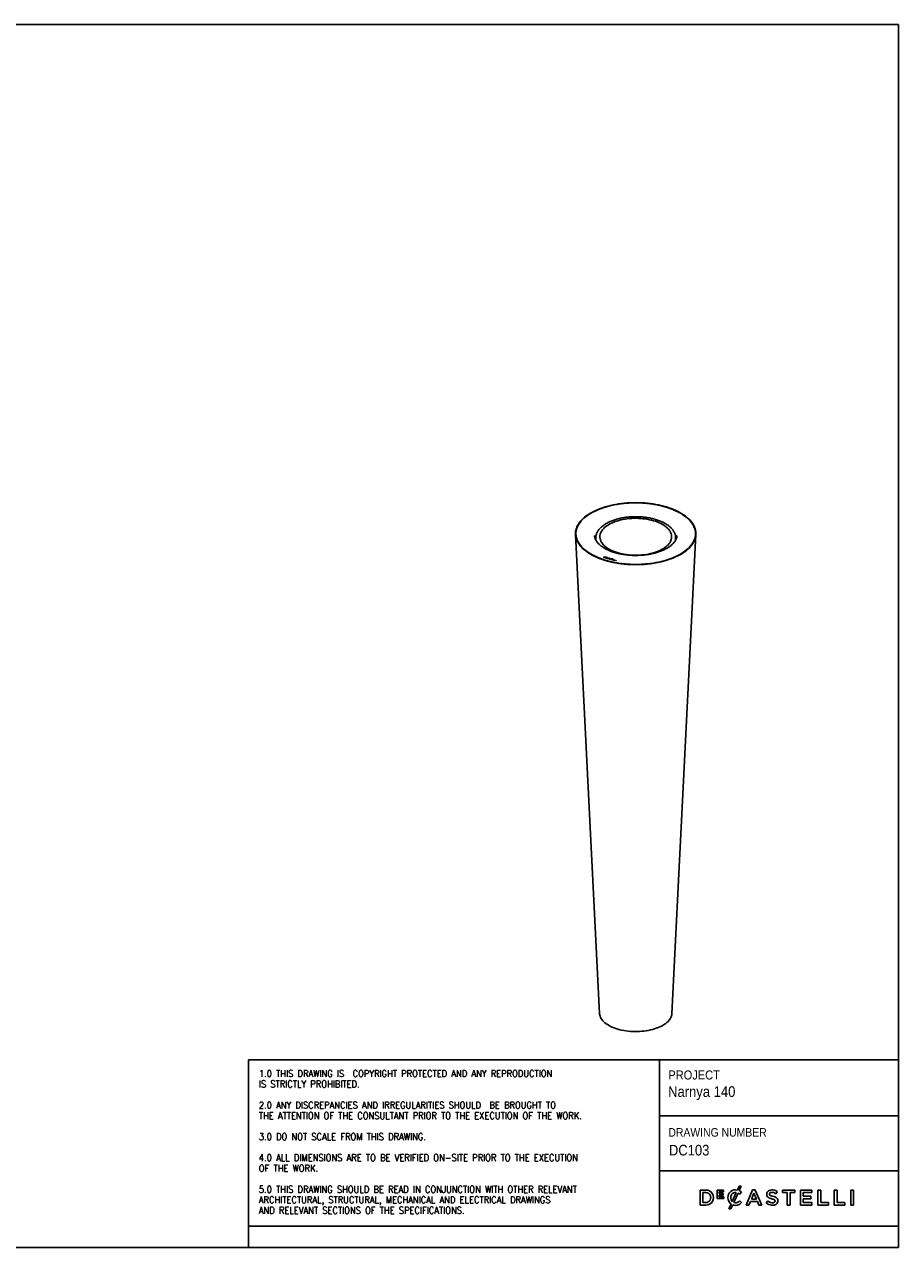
# Model space of a CAD drawing. Header units: millimetres. Extents: x 84 to 4463, y 86 to 3152.
# Tile 2 of 2: x 2273 to 4463, y 86 to 3152. Entities that reach past the tile are written whole.
import ezdxf

# ---------------------------------------------------------------- set-up
doc = ezdxf.new("R2010")
doc.units = ezdxf.units.MM
doc.header["$LTSCALE"] = 10
doc.linetypes.add('SLD-Solido', pattern=[0])
doc.layers.add('NOTE', color=3, linetype='SLD-Solido')
doc.layers.add('SCHIZZI', color=9, linetype='Continuous')
doc.styles.add('SLDTEXTSTYLE0', font='GOTHIC.TTF', dxfattribs={"width": 0.913})
doc.styles.add('SLDTEXTSTYLE1', font='romans__.ttf', dxfattribs={"width": 0.893})

msp = doc.modelspace()

# ---------------------------------------------------------------- linework, layer by layer
for p, q in [((3874.7, 1944.2), (3874.3, 1943.8)), ((3874.3, 1943.8), (3874.3, 1943.8)), ((3875, 1944.2), (3874.5, 1943.7)), ((3874.5, 1943.7), (3874.5, 1943.7)), ((3874.7, 1944.2), (3874.7, 1943.9)), ((3653.5, 1873.4), (3713.6, 673.2)), ((3654.6, 1875.5), (3654.6, 1874.2)), ((3895.2, 673.2), (3955.3, 1873.4)), ((3954.3, 1874.2), (3954.3, 1875.5)), ((3704.4, 1865.1), (3704.4, 1860.2)), ((3704.4, 1864.6), (3704.4, 1865.1)), ((3904.4, 1860.2), (3904.4, 1865.1)), ((3904.4, 1865.1), (3904.4, 1864.6)), ((3723.7, 1816), (3725.2, 1817.5)), ((3725, 1815.6), (3723.7, 1816)), ((3723.8, 1815.9), (3725.2, 1817.4)), ((3724.2, 1816.1), (3725.4, 1817.2)), ((3725.2, 1815.8), (3724.2, 1816.1)), ((3724.2, 1815.9), (3724.2, 1816.1)), ((3725.2, 1815.6), (3724.2, 1815.9)), ((3725.2, 1817.5), (3726.4, 1817.2)), ((3725.2, 1817.4), (3725.2, 1817.5)), ((3725.2, 1817.4), (3726.4, 1817)), ((3725.2, 1815.6), (3725.2, 1815.8)), ((3725.4, 1817.2), (3726.2, 1817)), ((3726.4, 1817), (3726.4, 1817.2)), ((3726.5, 1815.7), (3726.5, 1815.9)), ((3727, 1816.2), (3727, 1816.4)), ((3727.4, 1816.4), (3727.4, 1816.3)), ((3727.9, 1815.7), (3728.8, 1816.6)), ((3729.2, 1815.4), (3727.9, 1815.7)), ((3728.1, 1815.6), (3728.8, 1816.4)), ((3728.6, 1816), (3728.3, 1815.7)), ((3728.3, 1815.7), (3729.3, 1815.5)), ((3728.3, 1815.6), (3728.3, 1815.7)), ((3729.6, 1815.7), (3728.6, 1816)), ((3728.9, 1816.4), (3728.7, 1816.1)), ((3728.7, 1816.1), (3729.7, 1815.8)), ((3728.7, 1816), (3728.7, 1816.1)), ((3728.8, 1816.6), (3730.1, 1816.2)), ((3728.8, 1816.4), (3728.8, 1816.6)), ((3728.8, 1816.4), (3728.9, 1816.4)), ((3729.9, 1816.1), (3728.9, 1816.4)), ((3729.3, 1815.5), (3729.2, 1815.4)), ((3729.3, 1814), (3730.2, 1814.4)), ((3729.7, 1813.9), (3729.3, 1814)), ((3729.7, 1815.8), (3729.6, 1815.7)), ((3729.6, 1814), (3730.2, 1814.2)), ((3730.4, 1814.2), (3729.7, 1813.9)), ((3730.1, 1816.2), (3729.9, 1816.1)), ((3730, 1814.9), (3730, 1815.1)), ((3730.2, 1814.2), (3730.2, 1814.4)), ((3730.4, 1814.8), (3730.4, 1814.6)), ((3732.5, 1815.3), (3730.5, 1814.5)), ((3732.5, 1815.1), (3730.5, 1814.3)), ((3730.5, 1814.3), (3730.5, 1814.5)), ((3732.8, 1815.1), (3730.8, 1814.3)), ((3730.8, 1814.2), (3730.8, 1814.3)), ((3730.9, 1814.1), (3730.9, 1814.3)), ((3732.1, 1814.2), (3732.2, 1814)), ((3732.1, 1814), (3732.1, 1814.2)), ((3732.1, 1814), (3732.1, 1813.9)), ((3732.5, 1815.1), (3732.5, 1815.3)), ((3732.9, 1815.5), (3733.6, 1815.7)), ((3732.9, 1815.3), (3733.6, 1815.6)), ((3732.9, 1815.3), (3732.9, 1815.5)), ((3733.3, 1815.1), (3732.9, 1815)), ((3734, 1815.6), (3733.1, 1815.3)), ((3733.1, 1815.1), (3733.1, 1815.3)), ((3733.1, 1813.4), (3736.1, 1814.6)), ((3733.5, 1813.3), (3733.1, 1813.4)), ((3733.3, 1813.4), (3736.1, 1814.5)), ((3734.4, 1813.7), (3733.5, 1813.3)), ((3733.6, 1815.7), (3734, 1815.6)), ((3733.6, 1815.6), (3733.6, 1815.7)), ((3733.6, 1815.6), (3733.7, 1815.5)), ((3735.9, 1813.3), (3734.4, 1813.7)), ((3734.8, 1813.8), (3736, 1814.3)), ((3734.8, 1813.7), (3734.8, 1813.8)), ((3735.9, 1813.5), (3734.8, 1813.8)), ((3735.9, 1813.4), (3734.8, 1813.7)), ((3735.8, 1812.7), (3735.9, 1813.3)), ((3735.8, 1812.7), (3735.9, 1813.1)), ((3736.2, 1812.6), (3735.8, 1812.7)), ((3736, 1814.3), (3735.9, 1813.5)), ((3736, 1814.2), (3735.9, 1813.4)), ((3735.9, 1813.4), (3735.9, 1813.5)), ((3735.9, 1813.1), (3735.9, 1813.3)), ((3736, 1814.2), (3736, 1814.3)), ((3736.1, 1814.6), (3736.5, 1814.5)), ((3736.1, 1814.5), (3736.1, 1814.6)), ((3736.1, 1814.5), (3736.4, 1814.4)), ((3736.5, 1814.5), (3736.2, 1812.6)), ((3737.5, 1812.8), (3737.9, 1812.7)), ((3737.5, 1812.6), (3737.5, 1812.8)), ((3737.5, 1812.6), (3737.8, 1812.5)), ((3737.8, 1812.5), (3737.8, 1812.4)), ((3737.8, 1812.3), (3737.8, 1812.4)), ((3738.7, 1813.2), (3738.7, 1813.1)), ((3739.1, 1811.9), (3739.1, 1812.1)), ((3739.6, 1812.1), (3739.6, 1812.3)), ((3739.6, 1812.1), (3739.6, 1812.3)), ((3739.8, 1812.4), (3739.8, 1812.6)), ((3740.2, 1813), (3740.2, 1813.1)), ((3740.5, 1812.9), (3740.2, 1813)), ((3740.5, 1813.2), (3740.5, 1813.3)), ((3741.4, 1811.2), (3742.8, 1812.5)), ((3741.9, 1811), (3741.4, 1811.2)), ((3741.5, 1811.1), (3742.8, 1812.3)), ((3741.8, 1812.8), (3742, 1813)), ((3742.8, 1812.5), (3741.8, 1812.8)), ((3741.9, 1812.7), (3742, 1812.8)), ((3743.3, 1812.4), (3741.9, 1811)), ((3742, 1813), (3744.5, 1812.3)), ((3742, 1812.8), (3742, 1813)), ((3742, 1812.8), (3744.3, 1812.2)), ((3742.8, 1812.3), (3742.8, 1812.5)), ((3744.3, 1812.1), (3743.3, 1812.4)), ((3744.1, 1810.4), (3745.7, 1812)), ((3746.3, 1809.8), (3744.1, 1810.4)), ((3744.2, 1810.4), (3745.7, 1811.8)), ((3744.5, 1812.3), (3744.3, 1812.1)), ((3745.1, 1811), (3744.7, 1810.5)), ((3744.7, 1810.5), (3746.5, 1810)), ((3744.7, 1810.4), (3744.7, 1810.5)), ((3744.7, 1810.4), (3746.3, 1809.9)), ((3747, 1810.5), (3745.1, 1811)), ((3745.8, 1811.7), (3745.3, 1811.2)), ((3745.3, 1811.2), (3747.2, 1810.7)), ((3745.3, 1811), (3745.3, 1811.2)), ((3745.3, 1811), (3747, 1810.6)), ((3745.7, 1812), (3747.9, 1811.4)), ((3745.7, 1811.8), (3745.7, 1812)), ((3745.7, 1811.8), (3747.7, 1811.2)), ((3747.7, 1811.2), (3745.8, 1811.7)), ((3746.5, 1810), (3746.3, 1809.8)), ((3747.2, 1810.7), (3747, 1810.5)), ((3747.6, 1809.5), (3749.2, 1811)), ((3749.7, 1808.9), (3747.6, 1809.5)), ((3747.9, 1811.4), (3747.7, 1811.2)), ((3747.8, 1809.4), (3749.2, 1810.9)), ((3749.6, 1810.9), (3748.2, 1809.6)), ((3748.2, 1809.6), (3749.9, 1809.1)), ((3748.2, 1809.4), (3748.2, 1809.6)), ((3748.2, 1809.4), (3749.8, 1809)), ((3749.2, 1811), (3749.6, 1810.9)), ((3749.2, 1810.9), (3749.2, 1811)), ((3749.2, 1810.9), (3749.5, 1810.8)), ((3749.9, 1809.1), (3749.7, 1808.9)), ((3750.9, 1808.6), (3752.5, 1810.1)), ((3753, 1808), (3750.9, 1808.6)), ((3751, 1808.5), (3752.5, 1810)), ((3752.9, 1810), (3751.5, 1808.7)), ((3751.5, 1808.7), (3753.2, 1808.2)), ((3751.5, 1808.5), (3751.5, 1808.7)), ((3752.5, 1810.1), (3752.9, 1810)), ((3752.5, 1810), (3752.5, 1810.1)), ((3752.5, 1810), (3752.7, 1809.9)), ((3754.2, 1807.7), (3755.8, 1809.2)), ((3754.4, 1807.6), (3755.8, 1809.1)), ((3756.2, 1809.1), (3754.6, 1807.6)), ((3755.8, 1809.2), (3756.2, 1809.1)), ((3755.8, 1809.1), (3755.8, 1809.2)), ((3755.8, 1809.1), (3756.1, 1809)), ((3751.5, 1808.5), (3753.1, 1808.1)), ((3753.2, 1808.2), (3753, 1808)), ((3754.6, 1807.6), (3754.2, 1807.7))]:
    msp.add_line(p, q)
at = {"flags": 128}
for points in [[(3875, 1944.2), (3881.3, 1942.3), (3887.5, 1940.3), (3893.5, 1938.2), (3899.3, 1935.9), (3904.8, 1933.5), (3910.2, 1930.9), (3915.2, 1928.2), (3920, 1925.4), (3924.6, 1922.5), (3928.9, 1919.4), (3932.8, 1916.3), (3936.5, 1913), (3939.9, 1909.7), (3942.9, 1906.3), (3945.7, 1902.8), (3948.1, 1899.2), (3950.1, 1895.6), (3951.9, 1892), (3953.2, 1888.3), (3954.3, 1884.6), (3955, 1880.9), (3955.3, 1877.1), (3955.3, 1873.3), (3954.9, 1869.6), (3954.2, 1865.9), (3953.1, 1862.1), (3951.7, 1858.5), (3949.9, 1854.8), (3947.8, 1851.2), (3945.4, 1847.7), (3942.6, 1844.2), (3939.5, 1840.8), (3936.1, 1837.5), (3932.4, 1834.3), (3928.4, 1831.1), (3924.1, 1828.1), (3919.5, 1825.2), (3914.7, 1822.4), (3909.5, 1819.7), (3904.2, 1817.1), (3898.6, 1814.7), (3892.8, 1812.4), (3886.8, 1810.3), (3880.6, 1808.3), (3874.2, 1806.5), (3867.7, 1804.9), (3861, 1803.4), (3854.1, 1802.1), (3847.2, 1800.9), (3840.2, 1799.9), (3833, 1799.1), (3825.9, 1798.5), (3818.6, 1798.1), (3811.3, 1797.8), (3804, 1797.7), (3796.8, 1797.8), (3789.5, 1798.1), (3782.2, 1798.5), (3775.1, 1799.2), (3767.9, 1800), (3760.9, 1801), (3754, 1802.2), (3747.2, 1803.5), (3740.5, 1805), (3734, 1806.7), (3727.6, 1808.5), (3721.4, 1810.5), (3715.4, 1812.7), (3709.6, 1814.9), (3704.1, 1817.4), (3698.7, 1819.9), (3693.7, 1822.6), (3688.8, 1825.4), (3684.3, 1828.4), (3680, 1831.4), (3676, 1834.6), (3672.3, 1837.8), (3669, 1841.1), (3665.9, 1844.5), (3663.2, 1848), (3660.8, 1851.6), (3658.7, 1855.2), (3657, 1858.8), (3655.6, 1862.5), (3654.5, 1866.2), (3653.8, 1870), (3653.5, 1873.7), (3653.5, 1877.5), (3653.9, 1881.2), (3654.6, 1885), (3655.7, 1888.7), (3657.1, 1892.4), (3658.8, 1896), (3660.9, 1899.6), (3663.4, 1903.1), (3666.1, 1906.6), (3669.2, 1910), (3672.6, 1913.3), (3676.3, 1916.6), (3680.3, 1919.7), (3684.6, 1922.7), (3689.2, 1925.7), (3694.1, 1928.5), (3699.2, 1931.2), (3704.5, 1933.7), (3710.1, 1936.1), (3715.9, 1938.4), (3721.9, 1940.5), (3728.1, 1942.5), (3734.5, 1944.3), (3741, 1946), (3747.7, 1947.5), (3754.5, 1948.8), (3761.5, 1950), (3768.5, 1950.9), (3775.6, 1951.7), (3782.8, 1952.4), (3790.1, 1952.8), (3797.3, 1953.1), (3804.6, 1953.2), (3811.9, 1953.1), (3819.2, 1952.8), (3826.4, 1952.3), (3833.6, 1951.7), (3840.7, 1950.9), (3847.8, 1949.9), (3854.7, 1948.7), (3861.5, 1947.4), (3868.2, 1945.9), (3874.7, 1944.2)], [(3874.5, 1943.7), (3880.9, 1941.9), (3887, 1939.9), (3893, 1937.8), (3898.8, 1935.5), (3904.4, 1933), (3909.7, 1930.5), (3914.8, 1927.7), (3919.6, 1924.9), (3924.1, 1922), (3928.4, 1918.9), (3932.3, 1915.8), (3936, 1912.5), (3939.3, 1909.2), (3942.3, 1905.7), (3945, 1902.2), (3947.4, 1898.7), (3949.4, 1895.1), (3951.1, 1891.4), (3952.4, 1887.7), (3953.4, 1884), (3954, 1880.2), (3954.3, 1876.5), (3954.2, 1872.7), (3953.8, 1869), (3953, 1865.2), (3951.9, 1861.5), (3950.4, 1857.8), (3948.5, 1854.2), (3946.4, 1850.6), (3943.8, 1847.1), (3941, 1843.6), (3937.8, 1840.2), (3934.3, 1836.9), (3930.5, 1833.7), (3926.4, 1830.6), (3922.1, 1827.6), (3917.4, 1824.7), (3912.5, 1821.9), (3907.3, 1819.3), (3901.8, 1816.8), (3896.2, 1814.4), (3890.3, 1812.2), (3884.2, 1810.1), (3877.9, 1808.2), (3871.5, 1806.4), (3864.9, 1804.8), (3858.1, 1803.4), (3851.3, 1802.1), (3844.3, 1801), (3837.2, 1800.1), (3830, 1799.4), (3822.8, 1798.8), (3815.5, 1798.5), (3808.3, 1798.3), (3801, 1798.3), (3793.7, 1798.5), (3786.4, 1798.8), (3779.2, 1799.4), (3772, 1800.1), (3764.9, 1801), (3757.9, 1802.1), (3751, 1803.3), (3744.3, 1804.7), (3737.7, 1806.3), (3731.2, 1808.1), (3724.9, 1810), (3718.8, 1812.1), (3713, 1814.3), (3707.3, 1816.6), (3701.8, 1819.2), (3696.6, 1821.8), (3691.7, 1824.6), (3687, 1827.4), (3682.6, 1830.4), (3678.5, 1833.5), (3674.7, 1836.8), (3671.2, 1840.1), (3668, 1843.4), (3665.1, 1846.9), (3662.6, 1850.4), (3660.4, 1854), (3658.5, 1857.6), (3657, 1861.3), (3655.9, 1865), (3655, 1868.8), (3654.6, 1872.5), (3654.5, 1876.3), (3654.7, 1880), (3655.3, 1883.8), (3656.3, 1887.5), (3657.6, 1891.2), (3659.3, 1894.9), (3661.3, 1898.5), (3663.6, 1902), (3666.3, 1905.5), (3669.3, 1909), (3672.6, 1912.3), (3676.3, 1915.6), (3680.2, 1918.7), (3684.4, 1921.8), (3689, 1924.8), (3693.8, 1927.6), (3698.8, 1930.3), (3704.1, 1932.9), (3709.7, 1935.3), (3715.4, 1937.6), (3721.4, 1939.8), (3727.6, 1941.8), (3733.9, 1943.6), (3740.5, 1945.3), (3747.1, 1946.8), (3754, 1948.2), (3760.9, 1949.4), (3767.9, 1950.4), (3775.1, 1951.2), (3782.2, 1951.8), (3789.5, 1952.3), (3796.8, 1952.6), (3804.1, 1952.7), (3811.4, 1952.6), (3818.6, 1952.3), (3825.9, 1951.9), (3833.1, 1951.3), (3840.2, 1950.5), (3847.3, 1949.5), (3854.2, 1948.3), (3861, 1947), (3867.7, 1945.5), (3874.3, 1943.8)], [(3734.5, 1807.2), (3741, 1805.5), (3747.7, 1804), (3754.5, 1802.7), (3761.4, 1801.5), (3768.5, 1800.5), (3775.6, 1799.7), (3782.8, 1799.1), (3790.1, 1798.7), (3797.3, 1798.4), (3804.6, 1798.3), (3811.9, 1798.4), (3819.2, 1798.7), (3826.4, 1799.1), (3833.6, 1799.8), (3840.8, 1800.6), (3847.8, 1801.6), (3854.7, 1802.8), (3861.5, 1804.1), (3868.2, 1805.6), (3874.7, 1807.3), (3881.1, 1809.2), (3887.3, 1811.2), (3893.3, 1813.3), (3899, 1815.6), (3904.6, 1818.1), (3909.9, 1820.7), (3914.9, 1823.4), (3919.7, 1826.2), (3924.3, 1829.1), (3928.5, 1832.2), (3932.4, 1835.4), (3936.1, 1838.6), (3939.4, 1842), (3942.4, 1845.4), (3945.1, 1848.9), (3947.4, 1852.5), (3949.4, 1856.1), (3951.1, 1859.7), (3952.4, 1863.4), (3953.4, 1867.2), (3954, 1870.9), (3954.2, 1874.7), (3954.1, 1878.4), (3953.7, 1882.2), (3952.9, 1885.9), (3951.7, 1889.6), (3950.2, 1893.3), (3948.3, 1896.9), (3946.2, 1900.5), (3943.6, 1904), (3940.8, 1907.5), (3937.6, 1910.9), (3934.1, 1914.2), (3930.3, 1917.4), (3926.1, 1920.5), (3921.7, 1923.5), (3917.1, 1926.4), (3912.1, 1929.1), (3906.9, 1931.8), (3901.5, 1934.3), (3895.8, 1936.6), (3889.9, 1938.9), (3883.8, 1940.9), (3877.5, 1942.8), (3871.1, 1944.6), (3864.5, 1946.2), (3857.7, 1947.6), (3850.8, 1948.9), (3843.8, 1949.9), (3836.8, 1950.8), (3829.6, 1951.6), (3822.4, 1952.1), (3815.1, 1952.5), (3807.8, 1952.6), (3800.5, 1952.6), (3793.2, 1952.4), (3786, 1952.1), (3778.8, 1951.5), (3771.6, 1950.8), (3764.5, 1949.9), (3757.5, 1948.8), (3750.7, 1947.5), (3743.9, 1946.1), (3737.3, 1944.5), (3730.9, 1942.7), (3724.6, 1940.8), (3718.5, 1938.7), (3712.6, 1936.5), (3707, 1934.1), (3701.6, 1931.6), (3696.4, 1929), (3691.4, 1926.2), (3686.8, 1923.3), (3682.4, 1920.3), (3678.3, 1917.2), (3674.5, 1914), (3671, 1910.7), (3667.9, 1907.3), (3665, 1903.8), (3662.5, 1900.3), (3660.3, 1896.7), (3658.5, 1893.1), (3657, 1889.4), (3655.9, 1885.7), (3655.1, 1881.9), (3654.6, 1878.2), (3654.6, 1874.4), (3654.8, 1870.7), (3655.5, 1866.9), (3656.5, 1863.2), (3657.8, 1859.5), (3659.5, 1855.8), (3661.5, 1852.2), (3663.9, 1848.7), (3666.6, 1845.2), (3669.6, 1841.8), (3673, 1838.4), (3676.6, 1835.2), (3680.6, 1832), (3684.8, 1829), (3689.4, 1826), (3694.2, 1823.2), (3699.3, 1820.5), (3704.6, 1817.9), (3710.1, 1815.5), (3715.9, 1813.2), (3721.9, 1811), (3728.1, 1809.1), (3734.5, 1807.2)], [(3870.8, 1898.9), (3874.5, 1896.7), (3877.9, 1894.4), (3881, 1891.9), (3883.9, 1889.4), (3886.4, 1886.8), (3888.5, 1884.1), (3890.4, 1881.3), (3891.9, 1878.5), (3893, 1875.7), (3893.8, 1872.8), (3894.3, 1869.9), (3894.4, 1867), (3894.1, 1864.1), (3893.5, 1861.2), (3892.6, 1858.3), (3891.3, 1855.5), (3889.6, 1852.7), (3887.6, 1850), (3885.3, 1847.3), (3882.7, 1844.7), (3879.7, 1842.3), (3876.5, 1839.9), (3873, 1837.6), (3869.2, 1835.4), (3865.1, 1833.4), (3860.8, 1831.5), (3856.3, 1829.8), (3851.6, 1828.2), (3846.7, 1826.7), (3841.6, 1825.4), (3836.4, 1824.3), (3831, 1823.4), (3825.6, 1822.6), (3820.1, 1822), (3814.5, 1821.6), (3808.8, 1821.3), (3803.2, 1821.3), (3797.5, 1821.4), (3791.9, 1821.7), (3786.3, 1822.2), (3780.8, 1822.9), (3775.4, 1823.7), (3770.1, 1824.8), (3765, 1826), (3760, 1827.3), (3755.1, 1828.8), (3750.5, 1830.5), (3746.1, 1832.3), (3741.9, 1834.3), (3738, 1836.4), (3734.3, 1838.6), (3730.9, 1840.9), (3727.8, 1843.3), (3724.9, 1845.9), (3722.4, 1848.5), (3720.3, 1851.2), (3718.4, 1853.9), (3716.9, 1856.7), (3715.8, 1859.6), (3715, 1862.5), (3714.5, 1865.4), (3714.4, 1868.3), (3714.7, 1871.2), (3715.3, 1874.1), (3716.2, 1876.9), (3717.5, 1879.8), (3719.2, 1882.6), (3721.2, 1885.3), (3723.5, 1887.9), (3726.1, 1890.5), (3729.1, 1893), (3732.3, 1895.4), (3735.8, 1897.7), (3739.6, 1899.8), (3743.7, 1901.9), (3748, 1903.7), (3752.5, 1905.5), (3757.2, 1907.1), (3762.1, 1908.6), (3767.2, 1909.8), (3772.4, 1911), (3777.8, 1911.9), (3783.2, 1912.7), (3788.8, 1913.3), (3794.3, 1913.7), (3800, 1913.9), (3805.6, 1914), (3811.3, 1913.8), (3816.9, 1913.5), (3822.5, 1913), (3828, 1912.4), (3833.4, 1911.5), (3838.7, 1910.5), (3843.8, 1909.3), (3848.8, 1907.9), (3853.7, 1906.4), (3858.3, 1904.8), (3862.7, 1902.9), (3866.9, 1901), (3870.8, 1898.9)], [(3654.6, 1874.2), (3654.6, 1873.1), (3654.6, 1872.4)], [(3954.2, 1872.4), (3954.2, 1873.4), (3954.3, 1874.2)], [(3727, 1816.5), (3727, 1816.4), (3727, 1816.3), (3727, 1816.2), (3726.9, 1816.2), (3726.9, 1816.1), (3726.7, 1816), (3726.6, 1815.9), (3726.5, 1815.9)], [(3727.4, 1816.6), (3727.4, 1816.5), (3727.4, 1816.3), (3727.4, 1816.2), (3727.3, 1816.1), (3727.2, 1816), (3727.1, 1815.8), (3726.9, 1815.8), (3726.7, 1815.7)], [(3738.5, 1813), (3738.4, 1813.1), (3738.3, 1813.2), (3738.3, 1813.3), (3738.4, 1813.4), (3738.5, 1813.5), (3738.7, 1813.6), (3738.9, 1813.7), (3739.1, 1813.7)], [(3739.1, 1813.5), (3739, 1813.5), (3738.9, 1813.4), (3738.8, 1813.4), (3738.7, 1813.3), (3738.7, 1813.3), (3738.7, 1813.2), (3738.7, 1813.1), (3738.8, 1813.1)], [(3739.6, 1812.1), (3739.6, 1812.1), (3739.6, 1812.1)], [(3739.8, 1812.6), (3739.9, 1812.6), (3739.9, 1812.5), (3740, 1812.5), (3740, 1812.4), (3740, 1812.4), (3740, 1812.3), (3740, 1812.3), (3740, 1812.2)], [(3895.2, 673.2), (3895.2, 672.7), (3894.8, 669.8), (3894.1, 666.9), (3893, 664.1), (3891.6, 661.3), (3889.9, 658.5), (3887.8, 655.8), (3885.4, 653.2), (3882.7, 650.6), (3879.7, 648.2), (3876.3, 645.8), (3872.8, 643.5), (3868.9, 641.4), (3864.8, 639.4), (3860.5, 637.6), (3855.9, 635.8), (3851.2, 634.3), (3846.2, 632.8), (3841.1, 631.6), (3835.9, 630.5), (3830.5, 629.6), (3825.1, 628.8), (3819.5, 628.2), (3813.9, 627.8), (3808.3, 627.6), (3802.7, 627.6), (3797, 627.7), (3791.4, 628.1), (3785.8, 628.6), (3780.4, 629.2), (3775, 630.1), (3769.7, 631.1), (3764.5, 632.3), (3759.5, 633.7), (3754.7, 635.2), (3750.1, 636.9), (3745.6, 638.7), (3741.4, 640.6), (3737.5, 642.7), (3733.8, 644.9), (3730.4, 647.2), (3727.3, 649.7), (3724.4, 652.2), (3721.9, 654.8), (3719.7, 657.5), (3717.8, 660.2), (3716.3, 663), (3715.1, 665.8), (3714.2, 668.7), (3713.7, 671.6), (3713.6, 673.2)]]:
    msp.add_lwpolyline(points, dxfattribs=at)
for centre, radius, start, end in [((3725.7, 1818.9), 3.36, 257.6369, 286.5509), ((3725.7, 1818.3), 2.57, 257.6463, 286.3799), ((3725.7, 1818.2), 2.57, 257.6463, 286.3799), ((3724.3, 1810.3), 6.98, 72.5862, 73.9234), ((3724.3, 1809.9), 7.59, 72.5862, 73.9234), ((3724.3, 1809.7), 7.59, 72.5862, 73.9234), ((3726.1, 1816), 1.01, 33.1593, 77.7806), ((3726.3, 1816.4), 0.703, 280.766, 347.1729), ((3726.3, 1815.9), 1.32, 32.9707, 77.6836), ((3726.3, 1815.7), 1.32, 32.9707, 77.6836), ((3730.5, 1814.8), 0.52, 147.4409, 233.768), ((3731.5, 1813.6), 2.08, 81.6554, 136.8898), ((3731.5, 1813.5), 2.08, 81.6554, 136.8898), ((3730.5, 1814.6), 0.521, 146.2222, 168.7191), ((3731.6, 1813.9), 1.57, 81.6847, 136.8992), ((3730.8, 1814.8), 0.377, 145.6375, 228.8612), ((3730.8, 1814.6), 0.412, 182.0129, 227.0866), ((3731.3, 1815.9), 1.89, 242.2738, 250.846), ((3731.7, 1816.9), 2.98, 250.7353, 280.2074), ((3731.4, 1815.6), 1.45, 243.9224, 251.0031), ((3731.4, 1815.5), 1.45, 243.9224, 251.0031), ((3731.7, 1816.3), 2.2, 250.5627, 281.3384), ((3731.7, 1816.2), 2.2, 250.5627, 281.3384), ((3731.8, 1813.1), 2.63, 65.0903, 88.2691), ((3731.8, 1812.9), 2.63, 65.0903, 88.2691), ((3731.7, 1813.5), 2.02, 66.866, 88.0467), ((3732.4, 1814.7), 0.555, 28.046, 48.2467), ((3732.6, 1814.7), 0.798, 30.9221, 50.7722), ((3732.5, 1814.4), 0.96, 44.6989, 49.9974), ((3737.7, 1812.5), 0.287, 129.2009, 226.9647), ((3737.7, 1812.3), 0.36, 132.7143, 159.3478), ((3739, 1814.4), 2.56, 234.3013, 275.8513), ((3738, 1812.5), 0.155, 129.118, 219.7472), ((3739, 1814), 1.95, 234.2013, 275.0545), ((3738, 1812.4), 0.157, 181.2323, 220.1032), ((3739, 1813.9), 1.95, 234.2013, 275.0545), ((3739, 1812.6), 0.906, 84.4504, 144.2022), ((3740.3, 1816), 3.54, 238.6284, 247.6015), ((3738.9, 1813.1), 0.183, 184.6599, 244.9281), ((3740.4, 1815.8), 3.12, 238.6284, 247.6012), ((3740.4, 1815.6), 3.12, 238.6284, 247.6012), ((3736.9, 1807.8), 5.31, 60.948, 67.1829), ((3739.3, 1811.6), 2.15, 55.6355, 94.7569), ((3739.3, 1811.9), 1.54, 55.6491, 94.8319), ((3739.3, 1811.4), 2.15, 55.6355, 94.7569), ((3739.1, 1812.7), 0.602, 270.4446, 316.3209), ((3739.1, 1812.5), 0.602, 270.4446, 316.3209), ((3737.7, 1809.1), 4.05, 59.1453, 67.8893), ((3737.7, 1809), 4.05, 59.1453, 67.8893), ((3739.2, 1812.9), 1.04, 270.1278, 317.5836), ((3739.4, 1812.3), 0.137, 341.1295, 68.613), ((3739.6, 1812.1), 0.404, 26.3593, 66.2283), ((3740, 1813.1), 0.182, 318.6337, 45.7827), ((3740.3, 1813.1), 0.317, 315.0076, 51.0384), ((3740.2, 1812.9), 0.396, 19.0719, 47.4177)]:
    msp.add_arc(centre, radius, start, end)
for points, knots in [([(3904.4, 1864.6), (3904.4, 1864.9), (3904.4, 1866.2), (3904.2, 1868.6), (3903.7, 1871.6), (3902.9, 1874.6), (3901.7, 1877.5), (3900.3, 1880.4), (3898.5, 1883.3), (3896.4, 1886), (3894.1, 1888.8), (3891.4, 1891.4), (3888.5, 1894), (3885.3, 1896.5), (3881.8, 1898.8), (3878.1, 1901.1), (3874.1, 1903.2), (3870, 1905.2), (3865.6, 1907.1), (3861.1, 1908.8), (3856.3, 1910.4), (3851.4, 1911.9), (3846.4, 1913.2), (3841.2, 1914.4), (3836, 1915.4), (3830.6, 1916.2), (3825.1, 1916.9), (3819.6, 1917.4), (3814, 1917.8), (3808.4, 1918), (3802.8, 1918), (3797.2, 1917.9), (3791.6, 1917.6), (3786.1, 1917.2), (3780.6, 1916.5), (3775.2, 1915.8), (3769.8, 1914.8), (3764.6, 1913.7), (3759.5, 1912.5), (3754.6, 1911.1), (3749.8, 1909.5), (3745.1, 1907.9), (3740.7, 1906), (3736.4, 1904.1), (3732.4, 1902), (3728.6, 1899.8), (3725, 1897.5), (3721.7, 1895.1), (3718.6, 1892.5), (3715.8, 1889.9), (3713.3, 1887.2), (3711.1, 1884.4), (3709.2, 1881.5), (3707.6, 1878.6), (3706.3, 1875.6), (3705.3, 1872.6), (3704.7, 1869.6), (3704.4, 1866.9), (3704.4, 1865.3), (3704.4, 1864.6)], [0, 0, 0, 0, 0.005815, 0.023087, 0.04036, 0.057674, 0.075069, 0.092571, 0.11019, 0.127923, 0.145755, 0.163666, 0.181635, 0.19964, 0.217666, 0.235701, 0.253733, 0.271757, 0.289771, 0.307773, 0.325764, 0.343743, 0.361711, 0.37967, 0.39762, 0.415562, 0.433499, 0.45143, 0.469358, 0.487283, 0.505208, 0.523132, 0.541057, 0.558985, 0.576915, 0.59485, 0.612791, 0.630739, 0.648696, 0.666662, 0.684639, 0.702629, 0.720632, 0.738649, 0.75668, 0.774725, 0.792781, 0.810845, 0.828908, 0.846959, 0.864982, 0.882958, 0.900864, 0.918677, 0.936376, 0.953952, 0.971408, 0.988764, 1, 1, 1, 1]), ([(3755.4, 1827.1), (3754.5, 1827.4), (3752, 1828.1), (3747.9, 1829.3), (3743.2, 1831), (3738.7, 1832.8), (3734.4, 1834.6), (3730.3, 1836.6), (3726.4, 1838.7), (3722.8, 1840.9), (3719.5, 1843.2), (3716.3, 1845.6), (3713.5, 1848), (3711, 1850.5), (3708.7, 1853), (3706.7, 1855.6), (3705, 1858.3), (3703.6, 1860.9), (3702.4, 1863.6), (3701.6, 1866.4), (3701.1, 1868.9), (3701, 1870.5), (3701, 1871.1)], [0, 0, 0, 0, 0.027203, 0.078937, 0.130638, 0.182298, 0.233915, 0.285488, 0.337016, 0.388504, 0.439958, 0.491393, 0.542824, 0.594277, 0.645793, 0.697427, 0.749254, 0.801364, 0.853858, 0.906829, 0.960334, 1, 1, 1, 1]), ([(3907.8, 1871.1), (3907.8, 1870.7), (3907.7, 1869.4), (3907.3, 1867.1), (3906.6, 1864.3), (3905.5, 1861.6), (3904.1, 1858.8), (3902.5, 1856.2), (3900.5, 1853.5), (3898.3, 1851), (3895.8, 1848.4), (3893, 1846), (3889.9, 1843.6), (3886.6, 1841.3), (3883, 1839.1), (3879.2, 1837), (3875.1, 1835), (3870.9, 1833.1), (3866.4, 1831.3), (3861.7, 1829.6), (3856.9, 1828.1), (3851.9, 1826.7), (3846.7, 1825.4), (3841.5, 1824.3), (3836.1, 1823.4), (3830.6, 1822.6), (3825, 1821.9), (3819.3, 1821.4), (3813.6, 1821.1), (3807.9, 1820.9), (3802.2, 1820.9), (3796.5, 1821), (3790.8, 1821.3), (3785.1, 1821.8), (3779.5, 1822.4), (3774, 1823.2), (3768.6, 1824.1), (3763.3, 1825.2), (3758.9, 1826.2), (3756.3, 1826.9), (3755.4, 1827.1)], [0, 0, 0, 0, 0.012072, 0.040375, 0.068528, 0.096436, 0.124069, 0.151445, 0.178611, 0.205619, 0.232518, 0.259348, 0.286139, 0.312913, 0.339685, 0.366462, 0.393253, 0.420062, 0.44689, 0.473738, 0.500606, 0.527493, 0.554397, 0.581317, 0.60825, 0.635195, 0.66215, 0.689113, 0.716081, 0.743054, 0.770029, 0.797005, 0.823978, 0.850948, 0.877912, 0.904868, 0.931815, 0.95875, 0.985672, 1, 1, 1, 1])]:
    msp.add_open_spline(points, degree=3, knots=knots)
at = {"layer": 'SCHIZZI'}
msp.add_line((4462.5, 3151.6), (83.7, 3151.6), dxfattribs=at)
at = {"layer": 'SCHIZZI', "color": 7, "true_color": 0xffffff}
for p, q in [((4462.7, 86.3), (4462.5, 3151.6)), ((2834.5, 556.5), (2834.5, 139.7)), ((2834.5, 556.5), (4462.6, 556.5)), ((3864.3, 556.5), (3864.3, 139.7)), ((3864.3, 416.8), (4462.7, 416.8)), ((3864.3, 278.3), (4462.7, 278.3)), ((3979.6, 230.4), (3965.5, 230.4)), ((3965.5, 230.4), (3965.5, 192.8)), ((3972.5, 199.1), (3972.5, 224)), ((3972.5, 224), (3979.6, 224)), ((4024.5, 230.1), (4008.8, 230.1)), ((4008.8, 230.1), (4008.8, 209.2)), ((4013.3, 221.8), (4013.3, 226)), ((4013.3, 226), (4024.5, 226)), ((4023.2, 221.8), (4013.3, 221.8)), ((4013.3, 217.7), (4023.2, 217.7)), ((4013.3, 213.3), (4013.3, 217.7)), ((4023.2, 217.7), (4023.2, 221.8)), ((4024.5, 226), (4024.5, 230.1)), ((4056.3, 224.5), (4046.1, 202.1)), ((4050, 199.4), (4060.8, 223)), ((4063.6, 240.4), (4059.1, 230.4)), ((4063.6, 229), (4068.8, 240.4)), ((4068.8, 240.4), (4063.6, 240.4)), ((4065, 219.9), (4069.4, 225)), ((4069.4, 225), (4069.3, 225.2)), ((4097.3, 230.6), (4080.8, 192.8)), ((4094.3, 207.9), (4100.4, 222.2)), ((4103.6, 230.6), (4097.3, 230.6)), ((4100.4, 222.2), (4106.5, 207.9)), ((4103.7, 230.5), (4103.6, 230.6)), ((4120.2, 192.8), (4103.7, 230.5)), ((4155.2, 220.9), (4159, 226.2)), ((4202.7, 230.4), (4172.1, 230.4)), ((4172.1, 230.4), (4172.1, 223.9)), ((4172.1, 223.9), (4183.9, 223.9)), ((4183.9, 223.9), (4183.9, 192.8)), ((4190.9, 192.8), (4190.9, 223.9)), ((4190.9, 223.9), (4202.7, 223.9)), ((4202.7, 223.9), (4202.7, 230.4)), ((4245.2, 230.4), (4217.2, 230.4)), ((4217.2, 230.4), (4217.2, 192.8)), ((4224.2, 214.8), (4224.2, 224.2)), ((4224.2, 224.2), (4245.2, 224.2)), ((4242.8, 214.8), (4224.2, 214.8)), ((4242.8, 208.6), (4242.8, 214.8)), ((4245.2, 224.2), (4245.2, 230.4)), ((4267.8, 230.4), (4260.9, 230.4)), ((4260.9, 230.4), (4260.9, 192.8)), ((4267.8, 199.1), (4267.8, 230.4)), ((4308.7, 230.4), (4301.8, 230.4)), ((4301.8, 230.4), (4301.8, 192.8)), ((4308.7, 199.1), (4308.7, 230.4)), ((4343.1, 230.4), (4343.1, 192.8)), ((4350, 230.4), (4343.1, 230.4)), ((4350, 192.8), (4350, 230.4)), ((3965.5, 192.8), (3979.6, 192.8)), ((3979.6, 199.1), (3972.5, 199.1)), ((4008.8, 209.2), (4024.7, 209.2)), ((4024.7, 213.3), (4013.3, 213.3)), ((4024.7, 209.2), (4024.7, 213.3)), ((4035.2, 211.4), (4035.2, 211.5)), ((4043.1, 195.6), (4037.5, 183.2)), ((4042.7, 183.2), (4047.3, 193.4)), ((4069.7, 198.9), (4065.2, 203.4)), ((4069.5, 198.8), (4069.7, 198.9)), ((4080.8, 192.8), (4087.9, 192.8)), ((4087.9, 192.8), (4091.7, 201.7)), ((4091.7, 201.7), (4109.1, 201.7)), ((4106.5, 207.9), (4094.3, 207.9)), ((4109.1, 201.7), (4112.9, 192.8)), ((4112.9, 192.8), (4120.2, 192.8)), ((4135.2, 203.2), (4131, 198.3)), ((4183.9, 192.8), (4190.9, 192.8)), ((4217.2, 192.8), (4245.5, 192.8)), ((4224.2, 208.6), (4242.8, 208.6)), ((4224.2, 199), (4224.2, 208.6)), ((4245.5, 199), (4224.2, 199)), ((4245.5, 192.8), (4245.5, 199)), ((4260.9, 192.8), (4287.4, 192.8)), ((4287.4, 199.1), (4267.8, 199.1)), ((4287.4, 192.8), (4287.4, 199.1)), ((4301.8, 192.8), (4328.3, 192.8)), ((4328.3, 199.1), (4308.7, 199.1)), ((4328.3, 192.8), (4328.3, 199.1)), ((4343.1, 192.8), (4350, 192.8)), ((4037.5, 183.2), (4042.7, 183.2)), ((2834.5, 139.7), (2834.5, 86.3)), ((2834.5, 139.7), (4462.7, 139.7)), ((83.7, 86.3), (4462.7, 86.3))]:
    msp.add_line(p, q, dxfattribs=at)
for centre, radius, start, end in [((3980.6, 211.6), 18.8, 266.9016, 93.0984), ((3979.9, 211.6), 12.5, 268.7663, 91.2337), ((4054.5, 211.7), 19.3, 76.2452, 180.8909), ((4056.8, 211.7), 14.4, 153.5843, 221.7366), ((4054.4, 212.9), 11.8, 81.0486, 153.5843), ((4051.3, 205.9), 19.6, 45.726, 60.9073), ((4055.2, 210.5), 20.3, 45.7139, 65.5871), ((4144.6, 219.7), 12.1, 162.4397, 192.3194), ((4140.6, 218.6), 8.04, 190.7898, 232.6677), ((4142.9, 219.8), 10.5, 114.6345, 160.643), ((4145.2, 214.9), 15.9, 89.5079, 114.6345), ((4143.5, 220.4), 4.18, 146.8593, 193.3103), ((4142.8, 220.3), 3.49, 193.3103, 230.5673), ((4144.2, 219.2), 5.53, 98.9809, 140.3235), ((4146, 224.7), 8.95, 232.4478, 252.5977), ((4145.3, 212.4), 12.4, 77.5447, 98.9809), ((4157.4, 255.9), 42.2, 250.5587, 257.3125), ((4145.5, 208.3), 22.5, 72.4447, 90.3973), ((4143.6, 206.5), 18.5, 51.2578, 76.4729), ((4142.4, 187.4), 28, 64.6325, 78.0989), ((4144.6, 207.5), 23.6, 52.4218, 70.9644), ((4054.9, 211.4), 19.7, 180, 233.2579), ((4054.5, 212.3), 20.3, 249.3037, 318.5846), ((4054.7, 211), 12.5, 248.2838, 285.8766), ((4053.3, 214.5), 16.2, 287.2144, 317.1185), ((4146.5, 215.3), 23, 227.68, 255.7733), ((4147.7, 216.2), 18, 225.9886, 252.6823), ((4144.8, 224.1), 14.9, 232.6677, 251.2708), ((4151.7, 241.5), 33.6, 249.7007, 255.5146), ((4146.8, 216.3), 24, 255.7733, 272.4479), ((4146.8, 213.4), 15.1, 252.6823, 275.6739), ((4138.8, 191.6), 17.8, 73.3232, 75.5146), ((4149.6, 229.9), 21.9, 255, 258.2933), ((4138.8, 178), 31.1, 70.2713, 78.2933), ((4147.4, 208.1), 15.8, 271.4711, 299.926), ((4147.8, 205.4), 7.02, 274.6813, 307.5888), ((4145.7, 196.5), 11.3, 58.4344, 71.2842), ((4149.7, 202.9), 3.75, 27.4618, 59.7152), ((4149.6, 202.7), 3.77, 309.4839, 346.5938), ((4148.9, 202.9), 4.52, 346.5938, 22.9267), ((4150.5, 203.3), 10.1, 28.7712, 67.8599), ((4150.4, 202.8), 9.74, 299.926, 337.3795), ((4147.9, 203.6), 12.3, 338.409, 21.6957)]:
    msp.add_arc(centre, radius, start, end, dxfattribs=at)

# ---------------------------------------------------------------- texts
at = {"layer": 'NOTE', "color": 7, "true_color": 0xffffff, "attachment_point": 1}
for s, insert, char_height, style in [('1.0 THIS DRAWING IS  COPYRIGHT PROTECTED AND ANY REPRODUCTION', (2860.3, 531), 17.089, 'SLDTEXTSTYLE1'), ('PROJECT', (3886.2, 530.1), 22.61, 'SLDTEXTSTYLE0'), ('IS STRICTLY PROHIBITED.', (2860.3, 504.6), 17.089, 'SLDTEXTSTYLE1'), ('Narnya 140', (3885.5, 490.5), 26.7, 'SLDTEXTSTYLE0'), ('2.0 ANY DISCREPANCIES AND IRREGULARITIES SHOULD  BE BROUGHT TO ', (2860.3, 451.8), 17.089, 'SLDTEXTSTYLE1'), ('THE ATTENTION OF THE CONSULTANT PRIOR TO THE EXECUTION OF THE WORK.', (2860.3, 425.5), 17.089, 'SLDTEXTSTYLE1'), ('3.0 DO NOT SCALE FROM THIS DRAWING.', (2860.3, 372.7), 17.089, 'SLDTEXTSTYLE1'), ('DRAWING NUMBER', (3886.2, 385.6), 21.361, 'SLDTEXTSTYLE0'), (' DC103', (3878.4, 343.7), 26.7, 'SLDTEXTSTYLE0'), ('4.0 ALL DIMENSIONS ARE TO BE VERIFIED ON-SITE PRIOR TO THE EXECUTION ', (2860.3, 320), 17.089, 'SLDTEXTSTYLE1'), ('OF THE WORK.', (2860.3, 293.6), 17.089, 'SLDTEXTSTYLE1'), ('ARCHITECTURAL, STRUCTURAL, MECHANICAL AND ELECTRICAL DRAWINGS ', (2860.3, 214.5), 17.089, 'SLDTEXTSTYLE1'), ('5.0 THIS DRAWING SHOULD BE READ IN CONJUNCTION WITH OTHER RELEVANT ', (2860.3, 240.8), 17.089, 'SLDTEXTSTYLE1'), ('AND RELEVANT SECTIONS OF THE SPECIFICATIONS.', (2860.3, 188.1), 17.089, 'SLDTEXTSTYLE1')]:
    msp.add_mtext(s, dxfattribs=dict(at, insert=insert, char_height=char_height, style=style))

doc.saveas('drawing.dxf')
